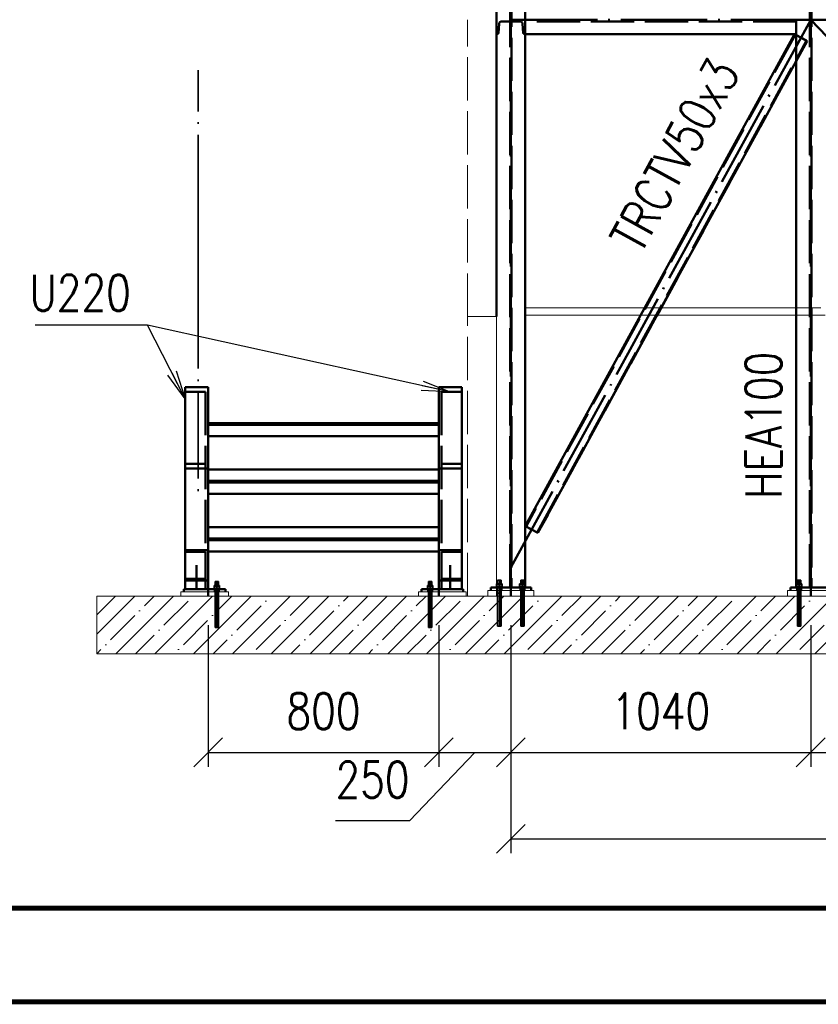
# Paper-space layout 'Layout1' of a CAD drawing. Extents: x -2 to 985, y -36 to 1353.
# Tile 9 of 73: x 208 to 263, y 0 to 68. Entities that reach past the tile are written whole.
import ezdxf
from ezdxf.enums import TextEntityAlignment as Align

# ---------------------------------------------------------------- set-up
doc = ezdxf.new("R2010")
doc.units = 0
doc.linetypes.add('ACAD_ISO02W100', pattern=[15, 12, -3])
doc.linetypes.add('ACAD_ISO04W100', pattern=[30.5, 24, -3, 0.5, -3])
doc.layers.get('0').update_dxf_attribs({"linetype": 'CONTINUOUS'})
doc.layers.get('DEFPOINTS').update_dxf_attribs({"color": 132, "linetype": 'CONTINUOUS'})
doc.layers.add('RAMECEK_HP', color=251, linetype='CONTINUOUS')
for name, color, linetype, lineweight in [('SS_KOTVY', 2, 'CONTINUOUS', 35), ('SS_KOTY', 3, 'CONTINUOUS', 25), ('SS_LEMOVÁNÍ', 91, 'CONTINUOUS', 50), ('SS_OPLÁŠTĚNÍ', 9, 'CONTINUOUS', 13), ('SS_PODKLADY', 9, 'CONTINUOUS', 13), ('SS_POPIS_PROFILU', 13, 'CONTINUOUS', 25), ('SS_SCHODISTE', 30, 'CONTINUOUS', 50), ('SS_SLOUPY', 143, 'CONTINUOUS', 50), ('SS_ZABRADLI', 2, 'CONTINUOUS', 35), ('SS_ZTUŽENÍ', 151, 'CONTINUOUS', 50)]:
    doc.layers.add(name, color=color, linetype=linetype, lineweight=lineweight)
doc.layers.add('SS_PLECHY', color=7, linetype='CONTINUOUS', lineweight=50, true_color=0xb47846)
doc.styles.add('ROMANS', font='romans.shx', dxfattribs={"width": 0.8})
doc.styles.add('romans.shx', font='romans.shx', dxfattribs={"height": 5})
doc.dimstyles.new('A-1_(2.5)_50AS', dxfattribs={"dimtxt": 2.5, "dimasz": 2, "dimexe": 1, "dimexo": 2, "dimgap": 0, "dimtad": 0, "dimdec": 1, "dimlfac": 50, "dimrnd": 1, "dimtxsty": 'ROMANS', "dimblk1": 'OBLIQUE', "dimblk2": 'OBLIQUE', "dimsah": 1, "dimcen": 2, "dimclrd": 256, "dimclre": 256, "dimclrt": 256, "dimadec": 1, "dimazin": 2, "dimtfac": 0.714286, "dimtdec": 1, "dimtmove": 0, "dimatfit": 3, "dimldrblk": 'OPEN', "dimfxl": 1, "dimtvp": 1.142857, "dimtfill": 1, "dimtolj": 1, "dimlwd": -1, "dimlwe": -1, "dimarcsym": 0})

# ---------------------------------------------------------------- blocks, each defined once
blk = doc.blocks.new('*U6')
at = {"layer": 'RAMECEK_HP', "lineweight": 35, "const_width": 0.35}
for points in [[(0, 420), (0, 0), (743, 0), (743, 420)], [(6.5, 413.5), (6.5, 6.5), (736.5, 6.5), (736.5, 413.5)]]:
    blk.add_lwpolyline(points, close=True, dxfattribs=at)
at = {"layer": 'DEFPOINTS', "style": 'ROMANS', "width": 0.8}
blk.add_attdef('TISK', text='', height=10, dxfattribs=at).set_placement((743, -33), align=Align.RIGHT)
blk = doc.blocks.new('_Oblique')
at = {"color": 0, "linetype": 'ByBlock', "lineweight": -2}
blk.add_line((-0.5, -0.5), (0.5, 0.5), dxfattribs=at)
blk = doc.blocks.new('*D159')
at = {"layer": 'DEFPOINTS', "color": 0, "transparency": 16777216}
for p in [(220.747, 28.139, -221491.48), (236.747, 28.139), (236.747, 17.304)]:
    blk.add_point(p, dxfattribs=at)
at = {"layer": 'SS_KOTY', "transparency": 16777216}
for p, q in [((220.747, 26.139), (220.747, 16.304)), ((236.747, 26.139), (236.747, 16.304)), ((220.747, 17.304), (236.747, 17.304))]:
    blk.add_line(p, q, dxfattribs=at)
at = {"layer": 'SS_KOTY', "transparency": 16777216, "xscale": 2, "yscale": 2, "zscale": 2, "rotation": 180}
blk.add_blockref('_Oblique', (220.747, 17.304), dxfattribs=at)
at = {"layer": 'SS_KOTY', "transparency": 16777216, "xscale": 2, "yscale": 2, "zscale": 2}
blk.add_blockref('_Oblique', (236.747, 17.304), dxfattribs=at)
at = {"layer": 'SS_KOTY', "transparency": 16777216, "insert": (228.747, 20.161), "char_height": 2.5, "attachment_point": 5, "style": 'ROMANS', "bg_fill": 3, "box_fill_scale": 1.1, "bg_fill_color": 256, "bg_fill_true_color": 13158600, "bg_fill_transparency": 0}
blk.add_mtext('\\A1;800', dxfattribs=at)
blk = doc.blocks.new('_OPEN')
at = {"color": 0, "linetype": 'ByBlock'}
for p, q in [((-1, 0.167), (0, 0)), ((0, 0), (-1, -0.167)), ((0, 0), (-1, 0))]:
    blk.add_line(p, q, dxfattribs=at)
blk = doc.blocks.new('*D160')
at = {"layer": 'DEFPOINTS', "color": 0, "transparency": 16777216}
for p in [(236.747, 28.139), (241.747, 28.139, -221499.6), (241.747, 17.304)]:
    blk.add_point(p, dxfattribs=at)
at = {"layer": 'SS_KOTY', "transparency": 16777216}
for p, q in [((236.747, 26.139), (236.747, 16.304)), ((241.747, 26.139), (241.747, 16.304)), ((239.247, 17.304), (234.721, 12.554)), ((236.747, 17.304), (241.747, 17.304)), ((234.721, 12.554), (229.578, 12.554))]:
    blk.add_line(p, q, dxfattribs=at)
at = {"layer": 'SS_KOTY', "transparency": 16777216, "xscale": 2, "yscale": 2, "zscale": 2, "rotation": 180}
blk.add_blockref('_Oblique', (236.747, 17.304), dxfattribs=at)
at = {"layer": 'SS_KOTY', "transparency": 16777216, "xscale": 2, "yscale": 2, "zscale": 2}
blk.add_blockref('_Oblique', (241.747, 17.304), dxfattribs=at)
at = {"layer": 'SS_KOTY', "transparency": 16777216, "insert": (232.149, 15.411), "char_height": 2.5, "attachment_point": 5, "style": 'ROMANS', "bg_fill": 3, "box_fill_scale": 1.1, "bg_fill_color": 256, "bg_fill_true_color": 13158600, "bg_fill_transparency": 0}
blk.add_mtext('\\A1;250', dxfattribs=at)
blk = doc.blocks.new('*D161')
at = {"layer": 'DEFPOINTS', "color": 0, "transparency": 16777216}
for p in [(241.747, 28.139, -221499.6), (262.547, 28.139, -221499.6), (262.547, 17.304)]:
    blk.add_point(p, dxfattribs=at)
at = {"layer": 'SS_KOTY', "transparency": 16777216}
for p, q in [((241.747, 26.139), (241.747, 16.304)), ((262.547, 26.139), (262.547, 16.304)), ((241.747, 17.304), (262.547, 17.304))]:
    blk.add_line(p, q, dxfattribs=at)
at = {"layer": 'SS_KOTY', "transparency": 16777216, "xscale": 2, "yscale": 2, "zscale": 2, "rotation": 180}
blk.add_blockref('_Oblique', (241.747, 17.304), dxfattribs=at)
at = {"layer": 'SS_KOTY', "transparency": 16777216, "xscale": 2, "yscale": 2, "zscale": 2}
blk.add_blockref('_Oblique', (262.547, 17.304), dxfattribs=at)
at = {"layer": 'SS_KOTY', "transparency": 16777216, "insert": (252.147, 20.161), "char_height": 2.5, "attachment_point": 5, "style": 'ROMANS', "bg_fill": 3, "box_fill_scale": 1.1, "bg_fill_color": 256, "bg_fill_true_color": 13158600, "bg_fill_transparency": 0}
blk.add_mtext('\\A1;1040', dxfattribs=at)
blk = doc.blocks.new('*D162')
at = {"layer": 'DEFPOINTS', "color": 0, "transparency": 16777216}
for p in [(262.547, 28.139, -221499.6), (298.747, 28.139, -221499.14), (298.747, 17.304)]:
    blk.add_point(p, dxfattribs=at)
at = {"layer": 'SS_KOTY', "transparency": 16777216}
for p, q in [((262.547, 26.139), (262.547, 16.304)), ((298.747, 26.139), (298.747, 16.304)), ((262.547, 17.304), (298.747, 17.304))]:
    blk.add_line(p, q, dxfattribs=at)
at = {"layer": 'SS_KOTY', "transparency": 16777216, "xscale": 2, "yscale": 2, "zscale": 2, "rotation": 180}
blk.add_blockref('_Oblique', (262.547, 17.304), dxfattribs=at)
at = {"layer": 'SS_KOTY', "transparency": 16777216, "xscale": 2, "yscale": 2, "zscale": 2}
blk.add_blockref('_Oblique', (298.747, 17.304), dxfattribs=at)
at = {"layer": 'SS_KOTY', "transparency": 16777216, "insert": (280.647, 20.161), "char_height": 2.5, "attachment_point": 5, "style": 'ROMANS', "bg_fill": 3, "box_fill_scale": 1.1, "bg_fill_color": 256, "bg_fill_true_color": 13158600, "bg_fill_transparency": 0}
blk.add_mtext('\\A1;1810', dxfattribs=at)
blk = doc.blocks.new('*D167')
at = {"layer": 'DEFPOINTS', "color": 0, "transparency": 16777216}
for p in [(241.747, 28.139, -221499.6), (355.747, 28.139), (355.747, 11.304)]:
    blk.add_point(p, dxfattribs=at)
at = {"layer": 'SS_KOTY', "transparency": 16777216}
for p, q in [((241.747, 26.139), (241.747, 10.304)), ((355.747, 26.139), (355.747, 10.304)), ((241.747, 11.304), (355.747, 11.304))]:
    blk.add_line(p, q, dxfattribs=at)
at = {"layer": 'SS_KOTY', "transparency": 16777216, "xscale": 2, "yscale": 2, "zscale": 2, "rotation": 180}
blk.add_blockref('_Oblique', (241.747, 11.304), dxfattribs=at)
at = {"layer": 'SS_KOTY', "transparency": 16777216, "xscale": 2, "yscale": 2, "zscale": 2}
blk.add_blockref('_Oblique', (355.747, 11.304), dxfattribs=at)
at = {"layer": 'SS_KOTY', "transparency": 16777216, "insert": (298.747, 14.161), "char_height": 2.5, "attachment_point": 5, "style": 'ROMANS', "bg_fill": 3, "box_fill_scale": 1.1, "bg_fill_color": 256, "bg_fill_true_color": 13158600, "bg_fill_transparency": 0}
blk.add_mtext('\\A1;5700', dxfattribs=at)

psp = doc.layouts.get("Layout1")

# ---------------------------------------------------------------- linework, layer by layer
at = {"layer": 'SS_KOTVY', "color": 7, "linetype": 'ACAD_ISO04W100', "ltscale": 0.25}
for p, q in [((221.5868, 28.8395), (221.1068, 28.8395)), ((221.3468, 28.8395), (221.3468, 28.8395)), ((236.3868, 28.8395), (235.9068, 28.8395)), ((236.1468, 28.8395), (236.1468, 28.8395)), ((241.1868, 28.9395), (240.7068, 28.9395)), ((240.9468, 28.9395), (240.9468, 28.9395)), ((242.7868, 28.9395), (242.3068, 28.9395)), ((242.5468, 28.9395), (242.5468, 28.9395)), ((261.9868, 28.9395), (261.5068, 28.9395)), ((261.7468, 28.9395), (261.7468, 28.9395))]:
    psp.add_line(p, q, dxfattribs=at)
at = {"layer": 'SS_KOTVY', "color": 1, "linetype": 'Continuous', "ltscale": 0.25}
for p, q in [((221.3468, 28.8895), (221.1571, 28.8895)), ((221.1571, 28.8895), (221.1571, 28.6895)), ((221.2359, 29.1595), (221.2268, 29.1595)), ((221.2268, 29.1595), (221.2268, 28.8895)), ((221.262, 29.1595), (221.2359, 29.1595)), ((221.3009, 29.1595), (221.262, 29.1595)), ((221.3468, 29.1595), (221.3009, 29.1595)), ((221.3927, 29.1595), (221.3468, 29.1595)), ((221.5365, 28.8895), (221.3468, 28.8895)), ((221.3468, 28.8895), (221.3468, 28.6895)), ((221.4317, 29.1595), (221.3927, 29.1595)), ((221.4577, 29.1595), (221.4317, 29.1595)), ((221.4668, 29.1595), (221.4577, 29.1595)), ((221.4668, 28.8895), (221.4668, 29.1595)), ((221.5365, 28.6895), (221.5365, 28.8895)), ((236.1468, 28.8895), (235.9571, 28.8895)), ((235.9571, 28.8895), (235.9571, 28.6895)), ((236.0359, 29.1595), (236.0268, 29.1595)), ((236.0268, 29.1595), (236.0268, 28.8895)), ((236.062, 29.1595), (236.0359, 29.1595)), ((236.1009, 29.1595), (236.062, 29.1595)), ((236.1468, 29.1595), (236.1009, 29.1595)), ((236.1927, 29.1595), (236.1468, 29.1595)), ((236.3365, 28.8895), (236.1468, 28.8895)), ((236.1468, 28.8895), (236.1468, 28.6895)), ((236.2317, 29.1595), (236.1927, 29.1595)), ((236.2577, 29.1595), (236.2317, 29.1595)), ((236.2668, 29.1595), (236.2577, 29.1595)), ((236.2668, 28.8895), (236.2668, 29.1595)), ((236.3365, 28.6895), (236.3365, 28.8895)), ((242.7469, 28.7895), (242.7685, 28.7895)), ((242.7685, 28.7895), (242.7822, 28.7895)), ((242.7822, 28.7895), (242.7868, 28.7895)), ((242.7868, 28.7395), (242.7868, 28.7895)), ((261.5068, 28.7895), (261.5114, 28.7895)), ((261.5068, 28.7895), (261.5068, 28.7395)), ((261.5114, 28.7895), (261.5251, 28.7895)), ((261.5251, 28.7895), (261.5467, 28.7895)), ((221.1068, 28.6895), (221.1114, 28.6895)), ((221.1068, 28.6895), (221.1068, 28.6395)), ((221.1114, 28.6895), (221.1251, 28.6895)), ((221.1251, 28.6895), (221.1473, 28.6895)), ((221.1473, 28.6895), (221.1771, 28.6895)), ((221.1771, 28.6895), (221.2135, 28.6895)), ((221.2135, 28.6895), (221.255, 28.6895)), ((221.255, 28.6895), (221.3, 28.6895)), ((221.3, 28.6895), (221.3468, 28.6895)), ((221.3468, 28.6895), (221.3936, 28.6895)), ((221.3936, 28.6895), (221.4386, 28.6895)), ((221.4386, 28.6895), (221.4801, 28.6895)), ((221.4801, 28.6895), (221.5165, 28.6895)), ((221.5165, 28.6895), (221.5464, 28.6895)), ((221.5464, 28.6895), (221.5685, 28.6895)), ((221.5685, 28.6895), (221.5822, 28.6895)), ((221.5822, 28.6895), (221.5868, 28.6895)), ((221.5868, 28.6395), (221.5868, 28.6895)), ((235.9068, 28.6895), (235.9114, 28.6895)), ((235.9068, 28.6895), (235.9068, 28.6395)), ((235.9114, 28.6895), (235.9251, 28.6895)), ((235.9251, 28.6895), (235.9473, 28.6895)), ((235.9473, 28.6895), (235.9771, 28.6895)), ((235.9771, 28.6895), (236.0135, 28.6895)), ((236.0135, 28.6895), (236.055, 28.6895)), ((236.055, 28.6895), (236.1, 28.6895)), ((236.1, 28.6895), (236.1468, 28.6895)), ((236.1468, 28.6895), (236.1936, 28.6895)), ((236.1936, 28.6895), (236.2386, 28.6895)), ((236.2386, 28.6895), (236.2801, 28.6895)), ((236.2801, 28.6895), (236.3165, 28.6895)), ((236.3165, 28.6895), (236.3464, 28.6895)), ((236.3464, 28.6895), (236.3685, 28.6895)), ((236.3685, 28.6895), (236.3822, 28.6895)), ((236.3822, 28.6895), (236.3868, 28.6895)), ((236.3868, 28.6395), (236.3868, 28.6895))]:
    psp.add_line(p, q, dxfattribs=at)
at = {"layer": 'SS_KOTVY', "color": 3, "linetype": 'ACAD_ISO02W100', "ltscale": 0.25}
for p, q in [((240.7068, 28.7895), (240.7114, 28.7895)), ((240.7068, 28.7895), (240.7068, 28.7395)), ((240.7114, 28.7895), (240.7251, 28.7895)), ((240.7251, 28.7895), (240.7467, 28.7895)), ((240.7467, 28.7895), (240.7473, 28.7895)), ((240.7473, 28.7895), (240.7571, 28.7895)), ((240.9468, 28.9895), (240.7571, 28.9895)), ((240.7571, 28.9895), (240.7571, 28.7895)), ((240.7571, 28.7895), (240.7771, 28.7895)), ((240.7771, 28.7895), (240.8135, 28.7895)), ((240.8135, 28.7895), (240.855, 28.7895)), ((240.8359, 29.2595), (240.8268, 29.2595)), ((240.8268, 29.2595), (240.8268, 28.9895)), ((240.8268, 28.7395), (240.8268, 28.5395)), ((240.862, 29.2595), (240.8359, 29.2595)), ((240.855, 28.7895), (240.9, 28.7895)), ((240.9009, 29.2595), (240.862, 29.2595)), ((240.9, 28.7895), (240.9468, 28.7895)), ((240.9468, 29.2595), (240.9009, 29.2595)), ((240.9927, 29.2595), (240.9468, 29.2595)), ((241.1365, 28.9895), (240.9468, 28.9895)), ((240.9468, 28.9895), (240.9468, 28.7895)), ((240.9468, 28.7895), (240.9936, 28.7895)), ((241.0317, 29.2595), (240.9927, 29.2595)), ((240.9936, 28.7895), (241.0386, 28.7895)), ((241.0577, 29.2595), (241.0317, 29.2595)), ((241.0386, 28.7895), (241.0801, 28.7895)), ((241.0668, 29.2595), (241.0577, 29.2595)), ((241.0668, 28.9895), (241.0668, 29.2595)), ((241.0668, 28.5395), (241.0668, 28.7395)), ((241.0801, 28.7895), (241.1165, 28.7895)), ((241.1165, 28.7895), (241.1365, 28.7895)), ((241.1365, 28.7895), (241.1365, 28.9895)), ((241.1365, 28.7895), (241.1464, 28.7895)), ((241.1464, 28.7895), (241.1685, 28.7895)), ((241.1685, 28.7895), (241.1822, 28.7895)), ((241.1822, 28.7895), (241.1868, 28.7895)), ((241.1868, 28.7395), (241.1868, 28.7895)), ((242.3068, 28.7895), (242.3114, 28.7895)), ((242.3068, 28.7895), (242.3068, 28.7395)), ((242.3114, 28.7895), (242.3251, 28.7895)), ((242.3251, 28.7895), (242.3473, 28.7895)), ((242.3473, 28.7895), (242.3571, 28.7895)), ((242.5468, 28.9895), (242.3571, 28.9895)), ((242.3571, 28.9895), (242.3571, 28.7895)), ((242.3571, 28.7895), (242.3771, 28.7895)), ((242.3771, 28.7895), (242.4135, 28.7895)), ((242.4135, 28.7895), (242.455, 28.7895)), ((242.4359, 29.2595), (242.4268, 29.2595)), ((242.4268, 29.2595), (242.4268, 28.9895)), ((242.4268, 28.7395), (242.4268, 28.5395)), ((242.462, 29.2595), (242.4359, 29.2595)), ((242.455, 28.7895), (242.5, 28.7895)), ((242.5009, 29.2595), (242.462, 29.2595)), ((242.5, 28.7895), (242.5468, 28.7895)), ((242.5468, 29.2595), (242.5009, 29.2595)), ((242.5927, 29.2595), (242.5468, 29.2595)), ((242.7365, 28.9895), (242.5468, 28.9895)), ((242.5468, 28.9895), (242.5468, 28.7895)), ((242.5468, 28.7895), (242.5936, 28.7895)), ((242.6317, 29.2595), (242.5927, 29.2595)), ((242.5936, 28.7895), (242.6386, 28.7895)), ((242.6577, 29.2595), (242.6317, 29.2595)), ((242.6386, 28.7895), (242.6801, 28.7895)), ((242.6668, 29.2595), (242.6577, 29.2595)), ((242.6668, 28.9895), (242.6668, 29.2595)), ((242.6668, 28.5395), (242.6668, 28.7395)), ((242.6801, 28.7895), (242.7165, 28.7895)), ((242.7165, 28.7895), (242.7365, 28.7895)), ((242.7365, 28.7895), (242.7365, 28.9895)), ((242.7365, 28.7895), (242.7464, 28.7895)), ((242.7464, 28.7895), (242.7469, 28.7895)), ((261.5467, 28.7895), (261.5473, 28.7895)), ((261.5473, 28.7895), (261.5571, 28.7895)), ((261.7468, 28.9895), (261.5571, 28.9895)), ((261.5571, 28.9895), (261.5571, 28.7895)), ((261.5571, 28.7895), (261.5771, 28.7895)), ((261.5771, 28.7895), (261.6135, 28.7895)), ((261.6135, 28.7895), (261.655, 28.7895)), ((261.6359, 29.2595), (261.6268, 29.2595)), ((261.6268, 29.2595), (261.6268, 28.9895)), ((261.6268, 28.7395), (261.6268, 28.5395)), ((261.662, 29.2595), (261.6359, 29.2595)), ((261.655, 28.7895), (261.7, 28.7895)), ((261.7009, 29.2595), (261.662, 29.2595)), ((261.7, 28.7895), (261.7468, 28.7895)), ((261.7468, 29.2595), (261.7009, 29.2595)), ((261.7927, 29.2595), (261.7468, 29.2595)), ((261.9365, 28.9895), (261.7468, 28.9895)), ((261.7468, 28.9895), (261.7468, 28.7895)), ((261.7468, 28.7895), (261.7936, 28.7895)), ((261.8317, 29.2595), (261.7927, 29.2595)), ((261.7936, 28.7895), (261.8386, 28.7895)), ((261.8577, 29.2595), (261.8317, 29.2595)), ((261.8386, 28.7895), (261.8801, 28.7895)), ((261.8668, 29.2595), (261.8577, 29.2595)), ((261.8668, 28.9895), (261.8668, 29.2595)), ((261.8668, 28.5395), (261.8668, 28.7395)), ((261.8801, 28.7895), (261.9165, 28.7895)), ((261.9165, 28.7895), (261.9365, 28.7895)), ((261.9365, 28.7895), (261.9365, 28.9895)), ((261.9365, 28.7895), (261.9464, 28.7895)), ((261.9464, 28.7895), (261.9685, 28.7895)), ((261.9685, 28.7895), (261.9822, 28.7895)), ((261.9822, 28.7895), (261.9868, 28.7895)), ((261.9868, 28.7395), (261.9868, 28.7895))]:
    psp.add_line(p, q, dxfattribs=at)
at = {"layer": 'SS_LEMOVÁNÍ', "color": 3, "linetype": 'ACAD_ISO02W100', "ltscale": 0.25}
for p, q in [((240.8834, 67.2223), (240.9347, 67.863)), ((242.3895, 68.0195), (241.1041, 68.0195)), ((242.5589, 67.863), (242.6102, 67.2223)), ((261.5468, 68.0195), (242.7468, 68.0195)), ((240.7468, 67.1395), (240.7937, 67.1395)), ((242.6999, 67.1395), (242.7468, 67.1395))]:
    psp.add_line(p, q, dxfattribs=at)
at = {"layer": 'SS_LEMOVÁNÍ', "color": 7, "linetype": 'ACAD_ISO04W100', "ltscale": 0.25}
for p, q in [((241.7468, 68.1395), (241.7468, 68.1395)), ((241.7468, 68.1395), (262.5468, 68.1395)), ((262.5468, 68.1395), (334.9468, 68.1395))]:
    psp.add_line(p, q, dxfattribs=at)
at = {"layer": 'SS_LEMOVÁNÍ', "color": 1, "linetype": 'Continuous', "ltscale": 0.25}
for p in [(261.5468, 68.1395), (242.7468, 67.1395)]:
    psp.add_line(p, (261.5468, 67.1395), dxfattribs=at)
at = {"layer": 'SS_LEMOVÁNÍ', "color": 3, "linetype": 'ACAD_ISO02W100', "ltscale": 0.25, "extrusion": (-6.62539e-12, 3.05946e-12, -1)}
psp.add_arc((-241.1041, 67.8495, 0), 0.17, 4.574, 90, dxfattribs=at)
at = {"layer": 'SS_LEMOVÁNÍ', "color": 3, "linetype": 'ACAD_ISO02W100', "ltscale": 0.25, "extrusion": (2.83621e-12, 6.84802e-12, -1)}
psp.add_arc((-242.3895, 67.8495, 0), 0.17, 90, 175.426, dxfattribs=at)
at = {"layer": 'SS_LEMOVÁNÍ', "color": 3, "linetype": 'ACAD_ISO02W100', "ltscale": 0.25}
for centre, start, end in [((240.7937, 67.2295), 270, 355.426), ((242.6999, 67.2295), 184.574, 270)]:
    psp.add_arc(centre, 0.09, start, end, dxfattribs=at)
at = {"layer": 'SS_OPLÁŠTĚNÍ', "color": 9, "linetype": 'ACAD_ISO02W100', "ltscale": 0.25}
for p, q in [((238.7468, 47.5395), (238.7468, 68.1395)), ((240.7468, 47.5395), (238.7468, 47.5395))]:
    psp.add_line(p, q, dxfattribs=at)
at = {"layer": 'SS_OPLÁŠTĚNÍ', "color": 9, "linetype": 'Continuous', "ltscale": 0.25}
psp.add_line((240.7468, 28.7395), (240.7468, 47.5395), dxfattribs=at)
at = {"layer": 'SS_PLECHY', "color": 1, "linetype": 'Continuous', "ltscale": 0.25}
for p, q in [((236.7468, 40.1395), (220.7468, 40.1395)), ((236.7468, 40.0395), (220.7468, 40.0395)), ((220.7468, 36.1395), (236.7468, 36.1395)), ((236.7468, 36.0395), (220.7468, 36.0395)), ((220.7468, 32.1395), (236.7468, 32.1395)), ((236.7468, 32.0395), (220.7468, 32.0395))]:
    psp.add_line(p, q, dxfattribs=at)
at = {"layer": 'SS_PLECHY', "color": 9, "linetype": 'Continuous', "ltscale": 0.25}
for p, q in [((220.7468, 39.2395), (236.7468, 39.2395)), ((236.7468, 36.9395), (220.7468, 36.9395)), ((220.7468, 35.2395), (236.7468, 35.2395)), ((236.7468, 32.9395), (220.7468, 32.9395)), ((220.7468, 31.2395), (236.7468, 31.2395))]:
    psp.add_line(p, q, dxfattribs=at)
at = {"layer": 'SS_PODKLADY', "color": 9, "linetype": 'Continuous', "ltscale": 0.25}
for p, q in [((242.8468, 48.1395), (242.7468, 48.1395)), ((248.4468, 48.1395), (242.8468, 48.1395)), ((248.6468, 48.1395), (248.4468, 48.1395)), ((251.0294, 48.1395), (248.6468, 48.1395)), ((256.5468, 48.1395), (252.1713, 48.1395)), ((256.6468, 48.1395), (256.5468, 48.1395)), ((257.2468, 48.1395), (256.6468, 48.1395)), ((257.3468, 48.1395), (257.2468, 48.1395)), ((257.9468, 48.1395), (257.3468, 48.1395)), ((258.0468, 48.1395), (257.9468, 48.1395)), ((261.5468, 48.1395), (258.0468, 48.1395)), ((250.7557, 47.6395), (242.7468, 47.6395)), ((261.5468, 47.6395), (251.8976, 47.6395))]:
    psp.add_line(p, q, dxfattribs=at)
at = {"layer": 'SS_PODKLADY', "color": 9, "linetype": 'ACAD_ISO02W100', "ltscale": 0.25}
for p, q in [((251.0468, 48.1395), (251.0294, 48.1395)), ((251.0979, 48.1395), (251.0468, 48.1395)), ((251.1468, 48.1395), (251.0979, 48.1395)), ((251.2468, 48.1395), (251.1468, 48.1395)), ((251.3468, 48.1395), (251.2468, 48.1395)), ((251.5468, 48.1395), (251.3468, 48.1395)), ((251.6468, 48.1395), (251.5468, 48.1395)), ((251.8468, 48.1395), (251.6468, 48.1395)), ((251.9468, 48.1395), (251.8468, 48.1395)), ((252.0468, 48.1395), (251.9468, 48.1395)), ((252.1028, 48.1395), (252.0468, 48.1395)), ((252.1468, 48.1395), (252.1028, 48.1395)), ((252.1713, 48.1395), (252.1468, 48.1395)), ((261.6468, 48.1395), (261.5468, 48.1395)), ((261.8468, 48.1395), (261.6468, 48.1395)), ((262.0468, 48.1395), (261.8468, 48.1395)), ((262.2468, 48.1395), (262.0468, 48.1395)), ((262.4468, 48.1395), (262.2468, 48.1395)), ((262.5468, 48.1395), (262.4468, 48.1395)), ((262.6468, 48.1395), (262.5468, 48.1395)), ((262.8468, 48.1395), (262.6468, 48.1395)), ((263.0468, 48.1395), (262.8468, 48.1395)), ((263.2468, 48.1395), (263.0468, 48.1395)), ((250.8242, 47.6395), (250.7557, 47.6395)), ((251.8291, 47.6395), (250.8242, 47.6395)), ((251.8976, 47.6395), (251.8291, 47.6395)), ((262.4968, 47.6395), (261.5468, 47.6395)), ((263.5468, 47.6395), (262.4968, 47.6395))]:
    psp.add_line(p, q, dxfattribs=at)
at = {"layer": 'SS_PODKLADY', "ltscale": 0.25}
for p, q in [((213.0147, 28.1395), (213.0147, 24.1395)), ((218.8468, 28.4395), (218.8468, 28.1395)), ((243.3468, 28.5395), (240.1468, 28.5395)), ((264.1468, 28.5395), (260.9468, 28.5395))]:
    psp.add_line(p, q, dxfattribs=at)
at = {"layer": 'SS_POPIS_PROFILU', "color": 0, "linetype": 'ByBlock'}
for p, q in [((218.5345, 43.7684), (219.1468, 41.8355)), ((219.1468, 41.8355), (217.9407, 43.4654)), ((219.1468, 41.8355), (218.2376, 43.6169)), ((235.6652, 43.0708), (237.5468, 42.3153)), ((237.5468, 42.3153), (235.5219, 42.4198)), ((237.5468, 42.3153), (235.5936, 42.7453))]:
    psp.add_line(p, q, dxfattribs=at)
at = {"layer": 'SS_POPIS_PROFILU', "color": 13}
for points in [[(219.1468, 41.8355), (216.5421, 46.9392), (208.7325, 46.9392)], [(237.5468, 42.3153), (216.5421, 46.9392), (208.7325, 46.9392)]]:
    psp.add_lwpolyline(points, dxfattribs=at)
at = {"layer": 'SS_SCHODISTE', "color": 1, "linetype": 'Continuous', "ltscale": 0.25}
for p, q in [((219.6018, 42.6355), (219.1468, 42.6355)), ((219.1468, 42.6355), (219.1468, 31.3395)), ((220.7468, 42.6355), (220.4918, 42.6355)), ((220.7468, 31.3395), (220.7468, 42.6355)), ((238.3468, 42.6355), (236.7468, 42.6355)), ((236.7468, 42.6355), (236.7468, 31.3395)), ((238.3468, 31.3395), (238.3468, 42.6355)), ((220.7468, 31.3395), (219.1468, 31.3395)), ((219.1468, 31.3395), (219.1468, 28.6395)), ((220.7468, 28.6395), (220.7468, 31.3395)), ((238.3468, 31.3395), (236.7468, 31.3395)), ((236.7468, 31.3395), (236.7468, 28.6395)), ((238.3468, 28.6395), (238.3468, 31.3395)), ((221.9468, 28.6395), (219.0468, 28.6395)), ((219.0468, 28.6395), (219.0468, 28.4395)), ((238.4468, 28.6395), (235.5468, 28.6395))]:
    psp.add_line(p, q, dxfattribs=at)
at = {"layer": 'SS_SCHODISTE', "color": 3, "linetype": 'ACAD_ISO02W100', "ltscale": 0.25}
for p, q in [((220.4918, 42.6355), (219.6018, 42.6355)), ((220.5668, 42.3153), (219.1468, 42.3153)), ((220.5668, 42.3153), (220.5668, 31.2193)), ((238.3468, 42.3153), (236.9268, 42.3153)), ((236.9268, 42.3153), (236.9268, 31.2193)), ((220.5668, 37.3209), (219.1468, 37.3209)), ((220.7468, 37.0007), (219.1468, 37.0007)), ((238.3468, 37.0007), (236.7468, 37.0007)), ((238.3468, 37.3209), (236.9268, 37.3209)), ((219.1468, 31.2193), (220.5668, 31.2193)), ((220.5668, 31.2193), (220.5668, 28.6395)), ((236.9268, 31.2193), (238.3468, 31.2193)), ((236.9268, 31.2193), (236.9268, 28.6395)), ((220.5668, 29.3449), (219.1468, 29.3449)), ((220.7468, 29.2247), (219.1468, 29.2247)), ((238.3468, 29.2247), (236.7468, 29.2247)), ((238.3468, 29.3449), (236.9268, 29.3449))]:
    psp.add_line(p, q, dxfattribs=at)
at = {"layer": 'SS_SCHODISTE', "color": 7, "linetype": 'ACAD_ISO04W100', "ltscale": 0.25}
for p, q in [((219.9468, 30.2821), (219.9468, 28.6395)), ((237.5468, 30.2821), (237.5468, 28.6395))]:
    psp.add_line(p, q, dxfattribs=at)
at = {"layer": 'SS_SLOUPY', "color": 1, "linetype": 'Continuous', "ltscale": 0.25}
for p, q in [((240.7468, 47.5395), (240.7468, 108.1395)), ((242.7468, 28.7395), (242.7468, 108.1395)), ((261.5468, 67.1395), (261.5468, 28.7395)), ((243.1468, 28.7395), (240.3468, 28.7395)), ((240.3468, 28.7395), (240.3468, 28.5395)), ((243.1468, 28.5395), (243.1468, 28.7395)), ((263.9468, 28.7395), (261.1468, 28.7395)), ((261.1468, 28.7395), (261.1468, 28.5395))]:
    psp.add_line(p, q, dxfattribs=at)
at = {"layer": 'SS_SLOUPY', "color": 3, "linetype": 'ACAD_ISO02W100', "ltscale": 0.25}
for p, q in [((241.6968, 28.7395), (241.6968, 108.1395)), ((241.7968, 108.1395), (241.7968, 28.7395)), ((262.4968, 28.7395), (262.4968, 108.1395)), ((262.5968, 108.1395), (262.5968, 28.7395)), ((240.8068, 28.7395), (240.8068, 28.5395)), ((241.0868, 28.5395), (241.0868, 28.7395)), ((242.4068, 28.7395), (242.4068, 28.5395)), ((242.6868, 28.5395), (242.6868, 28.7395)), ((261.6068, 28.7395), (261.6068, 28.5395)), ((261.8868, 28.5395), (261.8868, 28.7395))]:
    psp.add_line(p, q, dxfattribs=at)
at = {"layer": 'SS_ZABRADLI', "color": 7, "linetype": 'ACAD_ISO04W100', "ltscale": 0.25}
for p, q in [((220.0468, 54.154), (220.0468, 64.6355)), ((220.0468, 57.5573), (220.0468, 35.4152)), ((220.0468, 45.9699), (220.0468, 53.3575))]:
    psp.add_line(p, q, dxfattribs=at)
at = {"layer": 'SS_ZABRADLI', "color": 7, "linetype": 'ACAD_ISO04W100', "ltscale": 0.25, "extrusion": (-1, -1.8747e-32, 3.06162e-16)}
for centre, start, end in [((-53.3575, 0, -220.0468), 90, 141.340192), ((-45.9699, 0, -220.0468), 321.340192, 90)]:
    psp.add_arc(centre, 1.02, start, end, dxfattribs=at)
at = {"layer": 'SS_ZTUŽENÍ', "color": 7, "linetype": 'ACAD_ISO04W100', "ltscale": 0.25}
for p, q in [((241.7468, 30.1395), (262.5468, 68.1395)), ((262.5468, 68.1395), (298.7468, 30.1395))]:
    psp.add_line(p, q, dxfattribs=at)
at = {"layer": 'SS_ZTUŽENÍ', "color": 1, "linetype": 'Continuous', "ltscale": 0.25}
for p, q in [((261.4293, 67.1395), (242.7468, 33.0079)), ((242.7487, 33.0079), (261.4313, 67.1395)), ((261.5468, 67.0762), (261.4313, 67.1395)), ((243.6259, 32.5278), (261.5468, 65.2678)), ((242.7468, 33.0079), (243.624, 32.5278)), ((242.7469, 33.0079), (242.7487, 33.0079)), ((242.7487, 33.0079), (243.6259, 32.5278)), ((242.7996, 32.9791), (243.5715, 32.5566)), ((242.7996, 32.9791), (242.8013, 32.9791)), ((242.8013, 32.9791), (243.5732, 32.5566)), ((243.5715, 32.5566), (243.5719, 32.5573)), ((243.5715, 32.5566), (243.5732, 32.5566)), ((243.624, 32.5278), (243.6259, 32.5278))]:
    psp.add_line(p, q, dxfattribs=at)
at = {"layer": 'SS_ZTUŽENÍ', "color": 3, "linetype": 'ACAD_ISO02W100', "ltscale": 0.25}
for p, q in [((261.4821, 67.1107), (242.7996, 32.9791)), ((261.4838, 67.1107), (242.8013, 32.9791)), ((262.3065, 66.6593), (261.4293, 67.1395)), ((262.254, 66.6881), (261.4821, 67.1107)), ((261.4838, 67.1107), (261.4821, 67.1107)), ((262.3084, 66.6593), (261.4838, 67.1107)), ((243.5719, 32.5573), (262.254, 66.6881)), ((243.5732, 32.5566), (262.2557, 66.6881)), ((262.3065, 66.6593), (243.624, 32.5278)), ((261.5468, 65.2678), (262.3085, 66.6593)), ((262.2557, 66.6881), (262.254, 66.6881)), ((262.3085, 66.6593), (262.3065, 66.6593))]:
    psp.add_line(p, q, dxfattribs=at)

# ---------------------------------------------------------------- block references
at = {"layer": 'RAMECEK_HP'}
psp.add_blockref('*U6', (0, 0), dxfattribs=at)

# ---------------------------------------------------------------- texts
at = {"layer": 'SS_POPIS_PROFILU', "color": 13, "style": 'romans.shx', "width": 0.8}
for s, rotation, p in [('TRCTV50x3', 61.305096, (250.7602, 51.8097)), ('HEA100', 90, (260.5258, 34.908))]:
    psp.add_text(s, height=2.5, rotation=rotation, dxfattribs=at).set_placement(p)
psp.add_text('U220', height=2.5, dxfattribs=at).set_placement((208.3554, 47.9392))
psp.add_text('U220', height=2.5, dxfattribs=at).set_placement((208.3554, 47.9392))

# ---------------------------------------------------------------- next in the draw order: dimensions: what is measured, and where the dimension line sits
at = {"layer": 'SS_KOTY'}
dim = psp.add_linear_dim(base=(236.7468, 17.304), p1=(220.7468, 28.1395, -221491.48), p2=(236.7468, 28.1395), dimstyle='A-1_(2.5)_50AS', dxfattribs=at)
dim.commit()
dim.dimension.update_dxf_attribs({"geometry": '*D159', "text_midpoint": (228.7468, 20.1612)})

# ---------------------------------------------------------------- next in the draw order: linework, layer by layer
at = {"layer": 'SS_KOTVY', "color": 7, "linetype": 'ACAD_ISO04W100', "ltscale": 0.25}
for p, q in [((221.3468, 29.1595), (221.3468, 25.9595)), ((221.4668, 28.2395), (221.2268, 28.2395)), ((221.3468, 28.2395), (221.3468, 28.2395))]:
    psp.add_line(p, q, dxfattribs=at)
at = {"layer": 'SS_KOTVY', "color": 3, "linetype": 'ACAD_ISO02W100', "ltscale": 0.25}
for p, q in [((221.2268, 28.6395), (221.2268, 28.4395)), ((221.2268, 28.4395), (221.2268, 28.1395)), ((221.2268, 28.1395), (221.2268, 25.9595)), ((221.4668, 28.4395), (221.4668, 28.6395)), ((221.4668, 28.1395), (221.4668, 28.4395)), ((221.4668, 25.9595), (221.4668, 28.1395)), ((221.2268, 25.9595), (221.2291, 25.9595)), ((221.2291, 25.9595), (221.2359, 25.9595)), ((221.2359, 25.9595), (221.247, 25.9595)), ((221.247, 25.9595), (221.262, 25.9595)), ((221.262, 25.9595), (221.2801, 25.9595)), ((221.2801, 25.9595), (221.3009, 25.9595)), ((221.3009, 25.9595), (221.3234, 25.9595)), ((221.3234, 25.9595), (221.3468, 25.9595)), ((221.3468, 25.9595), (221.3702, 25.9595)), ((221.3702, 25.9595), (221.3927, 25.9595)), ((221.3927, 25.9595), (221.4135, 25.9595)), ((221.4135, 25.9595), (221.4317, 25.9595)), ((221.4317, 25.9595), (221.4466, 25.9595)), ((221.4466, 25.9595), (221.4577, 25.9595)), ((221.4577, 25.9595), (221.4645, 25.9595)), ((221.4645, 25.9595), (221.4668, 25.9595))]:
    psp.add_line(p, q, dxfattribs=at)
at = {"layer": 'SS_PODKLADY', "ltscale": 0.25}
for p, q in [((222.1468, 28.4395), (218.8468, 28.4395)), ((222.1468, 28.1395), (222.1468, 28.4395))]:
    psp.add_line(p, q, dxfattribs=at)
at = {"layer": 'SS_SCHODISTE', "color": 7, "linetype": 'ACAD_ISO04W100', "ltscale": 0.25}
psp.add_line((220.7468, 28.1395), (220.7468, 42.6355), dxfattribs=at)
at = {"layer": 'SS_SCHODISTE', "color": 3, "linetype": 'ACAD_ISO02W100', "ltscale": 0.25}
for p, q in [((221.2068, 28.6395), (221.2068, 28.4395)), ((221.4868, 28.4395), (221.4868, 28.6395))]:
    psp.add_line(p, q, dxfattribs=at)
at = {"layer": 'SS_SCHODISTE', "color": 1, "linetype": 'Continuous', "ltscale": 0.25}
psp.add_line((221.9468, 28.4395), (221.9468, 28.6395), dxfattribs=at)

# ---------------------------------------------------------------- next in the draw order: dimensions: what is measured, and where the dimension line sits
at = {"layer": 'SS_KOTY'}
dim = psp.add_linear_dim(base=(241.7468, 17.304), p1=(236.7468, 28.1395), p2=(241.7468, 28.1395, -221499.6), dimstyle='A-1_(2.5)_50AS', override={"dimtmove": 1}, dxfattribs=at)
dim.commit()
dim.dimension.update_dxf_attribs({"geometry": '*D160', "text_midpoint": (234.7207, 12.554), "dimtype": 160})

# ---------------------------------------------------------------- next in the draw order: linework, layer by layer
at = {"layer": 'SS_KOTVY', "color": 7, "linetype": 'ACAD_ISO04W100', "ltscale": 0.25}
for p, q in [((236.1468, 29.1595), (236.1468, 25.9595)), ((236.2668, 28.2395), (236.0268, 28.2395)), ((236.1468, 28.2395), (236.1468, 28.2395))]:
    psp.add_line(p, q, dxfattribs=at)
at = {"layer": 'SS_KOTVY', "color": 3, "linetype": 'ACAD_ISO02W100', "ltscale": 0.25}
for p, q in [((236.0268, 28.6395), (236.0268, 28.4395)), ((236.0268, 28.4395), (236.0268, 28.1395)), ((236.0268, 28.1395), (236.0268, 25.9595)), ((236.2668, 28.4395), (236.2668, 28.6395)), ((236.2668, 28.1395), (236.2668, 28.4395)), ((236.2668, 25.9595), (236.2668, 28.1395)), ((236.0268, 25.9595), (236.0291, 25.9595)), ((236.0291, 25.9595), (236.0359, 25.9595)), ((236.0359, 25.9595), (236.047, 25.9595)), ((236.047, 25.9595), (236.062, 25.9595)), ((236.062, 25.9595), (236.0801, 25.9595)), ((236.0801, 25.9595), (236.1009, 25.9595)), ((236.1009, 25.9595), (236.1234, 25.9595)), ((236.1234, 25.9595), (236.1468, 25.9595)), ((236.1468, 25.9595), (236.1702, 25.9595)), ((236.1702, 25.9595), (236.1927, 25.9595)), ((236.1927, 25.9595), (236.2135, 25.9595)), ((236.2135, 25.9595), (236.2317, 25.9595)), ((236.2317, 25.9595), (236.2466, 25.9595)), ((236.2466, 25.9595), (236.2577, 25.9595)), ((236.2577, 25.9595), (236.2645, 25.9595)), ((236.2645, 25.9595), (236.2668, 25.9595))]:
    psp.add_line(p, q, dxfattribs=at)
at = {"layer": 'SS_OPLÁŠTĚNÍ', "color": 9, "linetype": 'ACAD_ISO02W100', "ltscale": 0.25}
psp.add_line((238.7468, 28.1395), (238.7468, 47.5395), dxfattribs=at)
at = {"layer": 'SS_PODKLADY', "ltscale": 0.25}
for p, q in [((238.6468, 28.4395), (235.3468, 28.4395)), ((235.3468, 28.4395), (235.3468, 28.1395)), ((238.6468, 28.1395), (238.6468, 28.4395)), ((240.1468, 28.5395), (240.1468, 28.1395))]:
    psp.add_line(p, q, dxfattribs=at)
at = {"layer": 'SS_SCHODISTE', "color": 7, "linetype": 'ACAD_ISO04W100', "ltscale": 0.25}
psp.add_line((236.7468, 28.1395), (236.7468, 42.6355), dxfattribs=at)
at = {"layer": 'SS_SCHODISTE', "color": 1, "linetype": 'Continuous', "ltscale": 0.25}
for p, q in [((235.5468, 28.6395), (235.5468, 28.4395)), ((238.4468, 28.4395), (238.4468, 28.6395))]:
    psp.add_line(p, q, dxfattribs=at)
at = {"layer": 'SS_SCHODISTE', "color": 3, "linetype": 'ACAD_ISO02W100', "ltscale": 0.25}
for p, q in [((236.0068, 28.6395), (236.0068, 28.4395)), ((236.2868, 28.4395), (236.2868, 28.6395))]:
    psp.add_line(p, q, dxfattribs=at)

# ---------------------------------------------------------------- next in the draw order: dimensions: what is measured, and where the dimension line sits
at = {"layer": 'SS_KOTY'}
dim = psp.add_linear_dim(base=(262.5468, 17.304), p1=(241.7468, 28.1395, -221499.6), p2=(262.5468, 28.1395, -221499.6), dimstyle='A-1_(2.5)_50AS', override={"dimtmove": 1}, dxfattribs=at)
dim.commit()
dim.dimension.update_dxf_attribs({"geometry": '*D161', "text_midpoint": (252.1468, 20.1612)})

# ---------------------------------------------------------------- next in the draw order: dimensions: what is measured, and where the dimension line sits
dim = psp.add_linear_dim(base=(298.7468, 17.304), p1=(262.5468, 28.1395, -221499.6), p2=(298.7468, 28.1395, -221499.14), dimstyle='A-1_(2.5)_50AS', override={"dimtmove": 1}, dxfattribs=at)
dim.commit()
dim.dimension.update_dxf_attribs({"geometry": '*D162', "text_midpoint": (280.6468, 20.1612)})

# ---------------------------------------------------------------- next in the draw order: dimensions: what is measured, and where the dimension line sits
dim = psp.add_linear_dim(base=(355.7468, 11.304), p1=(241.7468, 28.1395, -221499.6), p2=(355.7468, 28.1395), dimstyle='A-1_(2.5)_50AS', dxfattribs=at)
dim.commit()
dim.dimension.update_dxf_attribs({"geometry": '*D167', "text_midpoint": (298.7468, 14.1612)})

# ---------------------------------------------------------------- next in the draw order: hatches: boundary and pattern name
at = {"layer": 'SS_PODKLADY'}
h = psp.add_hatch(dxfattribs=at)
h.set_pattern_fill('ANSI35', color=256, scale=0.3, style=0)
h.set_pattern_definition([(45, (355.7468, 28.1395), (-1.347038, 1.347038), []), (45, (357.0938, 28.1395), (-1.347038, 1.347038), [2.38125, -0.47625, 0, -0.47625])])
h.paths.add_polyline_path([(385.028, 24.1395), (385.028, 28.1395), (213.0147, 28.1395), (213.0147, 24.1395)], flags=0)

# ---------------------------------------------------------------- next in the draw order: linework, layer by layer
at = {"layer": 'SS_KOTVY', "color": 7, "linetype": 'ACAD_ISO04W100', "ltscale": 0.25}
for p, q in [((240.9468, 29.2595), (240.9468, 26.0595)), ((242.5468, 29.2595), (242.5468, 26.0595)), ((261.7468, 29.2595), (261.7468, 26.0595)), ((241.0668, 28.3395), (240.8268, 28.3395)), ((240.9468, 28.3395), (240.9468, 28.3395)), ((242.6668, 28.3395), (242.4268, 28.3395)), ((242.5468, 28.3395), (242.5468, 28.3395)), ((261.8668, 28.3395), (261.6268, 28.3395)), ((261.7468, 28.3395), (261.7468, 28.3395))]:
    psp.add_line(p, q, dxfattribs=at)
at = {"layer": 'SS_KOTVY', "color": 3, "linetype": 'ACAD_ISO02W100', "ltscale": 0.25}
for p, q in [((240.8268, 28.5395), (240.8268, 26.0595)), ((241.0668, 26.0595), (241.0668, 28.5395)), ((242.4268, 28.5395), (242.4268, 26.0595)), ((242.6668, 26.0595), (242.6668, 28.5395)), ((261.6268, 28.5395), (261.6268, 26.0595)), ((261.8668, 26.0595), (261.8668, 28.5395)), ((240.8268, 26.0595), (240.8291, 26.0595)), ((240.8291, 26.0595), (240.8359, 26.0595)), ((240.8359, 26.0595), (240.847, 26.0595)), ((240.847, 26.0595), (240.862, 26.0595)), ((240.862, 26.0595), (240.8801, 26.0595)), ((240.8801, 26.0595), (240.9009, 26.0595)), ((240.9009, 26.0595), (240.9234, 26.0595)), ((240.9234, 26.0595), (240.9468, 26.0595)), ((240.9468, 26.0595), (240.9702, 26.0595)), ((240.9702, 26.0595), (240.9927, 26.0595)), ((240.9927, 26.0595), (241.0135, 26.0595)), ((241.0135, 26.0595), (241.0317, 26.0595)), ((241.0317, 26.0595), (241.0466, 26.0595)), ((241.0466, 26.0595), (241.0577, 26.0595)), ((241.0577, 26.0595), (241.0645, 26.0595)), ((241.0645, 26.0595), (241.0668, 26.0595)), ((242.4268, 26.0595), (242.4291, 26.0595)), ((242.4291, 26.0595), (242.4359, 26.0595)), ((242.4359, 26.0595), (242.447, 26.0595)), ((242.447, 26.0595), (242.462, 26.0595)), ((242.462, 26.0595), (242.4801, 26.0595)), ((242.4801, 26.0595), (242.5009, 26.0595)), ((242.5009, 26.0595), (242.5234, 26.0595)), ((242.5234, 26.0595), (242.5468, 26.0595)), ((242.5468, 26.0595), (242.5702, 26.0595)), ((242.5702, 26.0595), (242.5927, 26.0595)), ((242.5927, 26.0595), (242.6135, 26.0595)), ((242.6135, 26.0595), (242.6317, 26.0595)), ((242.6317, 26.0595), (242.6466, 26.0595)), ((242.6466, 26.0595), (242.6577, 26.0595)), ((242.6577, 26.0595), (242.6645, 26.0595)), ((242.6645, 26.0595), (242.6668, 26.0595)), ((261.6268, 26.0595), (261.6291, 26.0595)), ((261.6291, 26.0595), (261.6359, 26.0595)), ((261.6359, 26.0595), (261.647, 26.0595)), ((261.647, 26.0595), (261.662, 26.0595)), ((261.662, 26.0595), (261.6801, 26.0595)), ((261.6801, 26.0595), (261.7009, 26.0595)), ((261.7009, 26.0595), (261.7234, 26.0595)), ((261.7234, 26.0595), (261.7468, 26.0595)), ((261.7468, 26.0595), (261.7702, 26.0595)), ((261.7702, 26.0595), (261.7927, 26.0595)), ((261.7927, 26.0595), (261.8135, 26.0595)), ((261.8135, 26.0595), (261.8317, 26.0595)), ((261.8317, 26.0595), (261.8466, 26.0595)), ((261.8466, 26.0595), (261.8577, 26.0595)), ((261.8577, 26.0595), (261.8645, 26.0595)), ((261.8645, 26.0595), (261.8668, 26.0595))]:
    psp.add_line(p, q, dxfattribs=at)
at = {"layer": 'SS_OPLÁŠTĚNÍ', "color": 9, "linetype": 'ACAD_ISO02W100', "ltscale": 0.25}
psp.add_line((240.7468, 28.1395), (240.7468, 28.7395), dxfattribs=at)
at = {"layer": 'SS_PODKLADY', "ltscale": 0.25}
for p, q in [((385.028, 28.1395), (213.0147, 28.1395)), ((243.3468, 28.1395), (243.3468, 28.5395)), ((260.9468, 28.5395), (260.9468, 28.1395)), ((213.0147, 24.1395), (385.028, 24.1395))]:
    psp.add_line(p, q, dxfattribs=at)
at = {"layer": 'SS_SLOUPY', "color": 7, "linetype": 'ACAD_ISO04W100', "ltscale": 0.25}
for p, q in [((241.7468, 28.1395), (241.7468, 108.1395)), ((262.5468, 28.1395), (262.5468, 108.1395))]:
    psp.add_line(p, q, dxfattribs=at)

doc.saveas('drawing.dxf')
